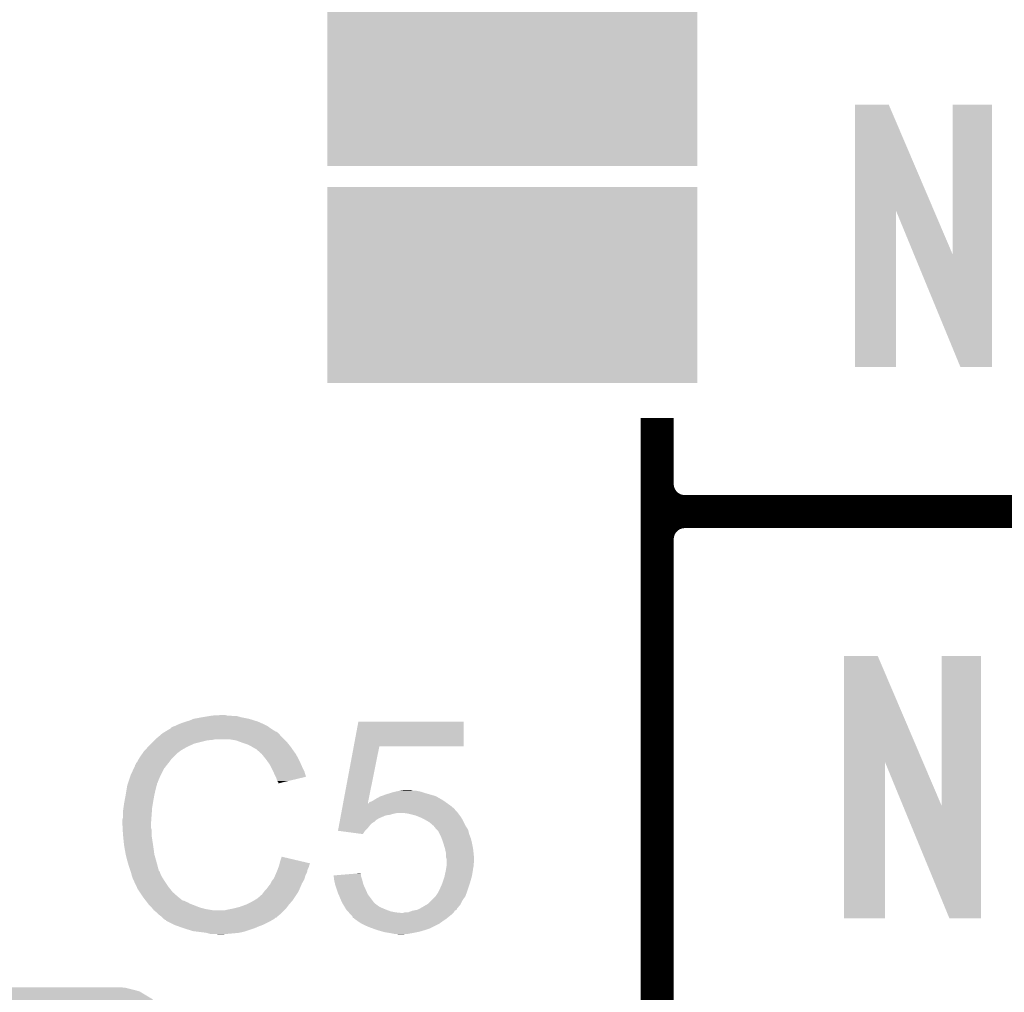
# Model space of a CAD drawing. Extents: x -0.05 to 0.95, y -0.15 to 2.1.
# Tile 18 of 28: x 0.63 to 0.8, y 0.56 to 0.74. Entities that reach past the tile are written whole.
import ezdxf

# ---------------------------------------------------------------- set-up
doc = ezdxf.new("R2010")
doc.units = 0
doc.layers.get('0').update_dxf_attribs({"linetype": 'CONTINUOUS'})
doc.layers.add('ENOCEAN_5_CLICK_V101_GTO', color=14, linetype='CONTINUOUS')
doc.layers.add('ENOCEAN_5_CLICK_V101_GTS', color=12, linetype='CONTINUOUS')

# ---------------------------------------------------------------- blocks, each defined once
blk = doc.blocks.new('RECTANGLE_72')
blk.add_solid([(0.03355, 0.0178), (0.03355, -0.0178), (-0.03355, 0.0178), (-0.03355, -0.0178)])
blk = doc.blocks.new('CUSTOM_74')
for points in [[(-0.01509, 0.0213), (-0.01273, 0.02165), (0.01472, 0.0213), (0.01336, 0.02165)], [(-0.01273, 0.02165), (-0.0124, 0.0217), (0.01336, 0.02165), (0.0124, 0.0217)], [(-0.01818, 0.01957), (-0.01755, 0.02014), (0.01832, 0.01957), (0.01738, 0.02014)], [(-0.01755, 0.02014), (-0.01578, 0.02098), (0.01738, 0.02014), (0.01599, 0.02098)], [(-0.01578, 0.02098), (-0.01509, 0.0213), (0.01599, 0.02098), (0.01472, 0.0213)], [(-0.02004, 0.01755), (-0.01957, 0.01832), (0.02014, 0.01755), (0.01945, 0.01832)], [(-0.01957, 0.01832), (-0.01818, 0.01957), (0.01945, 0.01832), (0.01832, 0.01957)], [(-0.02098, 0.01599), (-0.02004, 0.01755), (0.02088, 0.01599), (0.02014, 0.01755)], [(-0.02165, 0.01336), (-0.02121, 0.01509), (0.02156, 0.01336), (0.0213, 0.01509)], [(-0.02121, 0.01509), (-0.02098, 0.01599), (0.0213, 0.01509), (0.02088, 0.01599)], [(-0.0217, 0.0124), (-0.02165, 0.01336), (0.0217, 0.0124), (0.02156, 0.01336)], [(-0.0217, -0.0124), (-0.0217, 0.0124), (0.0217, -0.0124), (0.0217, 0.0124)], [(-0.02156, -0.01336), (-0.0217, -0.0124), (0.02165, -0.01336), (0.0217, -0.0124)], [(-0.0213, -0.01509), (-0.02156, -0.01336), (0.02121, -0.01509), (0.02165, -0.01336)], [(-0.02088, -0.01599), (-0.0213, -0.01509), (0.02098, -0.01599), (0.02121, -0.01509)], [(-0.02014, -0.01755), (-0.02088, -0.01599), (0.02004, -0.01755), (0.02098, -0.01599)], [(-0.01945, -0.01832), (-0.02014, -0.01755), (0.01957, -0.01832), (0.02004, -0.01755)], [(-0.01832, -0.01957), (-0.01945, -0.01832), (0.01818, -0.01957), (0.01957, -0.01832)], [(-0.01738, -0.02014), (-0.01832, -0.01957), (0.01755, -0.02014), (0.01818, -0.01957)], [(-0.01599, -0.02098), (-0.01738, -0.02014), (0.01578, -0.02098), (0.01755, -0.02014)], [(-0.01472, -0.0213), (-0.01599, -0.02098), (0.01509, -0.0213), (0.01578, -0.02098)], [(-0.01336, -0.02165), (-0.01472, -0.0213), (0.01273, -0.02165), (0.01509, -0.0213)], [(-0.0124, -0.0217), (-0.01336, -0.02165), (0.0124, -0.0217), (0.01273, -0.02165)]]:
    blk.add_solid(points)

msp = doc.modelspace()

# ---------------------------------------------------------------- linework, layer by layer
at = {"layer": 'ENOCEAN_5_CLICK_V101_GTO', "const_width": 0.006}
for points in [[(0.742, -0.022), (0.742, 0.667)], [(0.747, 0.65), (0.95, 0.65)], [(0.747, 0.65), (0.95, 0.65)], [(0.742, 0.555), (0.742, 0.645)]]:
    msp.add_lwpolyline(points, dxfattribs=at)
for points in [[(0.742, 0.655, 0.414214), (0.747, 0.65)], [(0.747, 0.65, 0.414214), (0.742, 0.645)], [(0.747, 0.65, 0.414214), (0.742, 0.645)]]:
    msp.add_lwpolyline(points, format="xyb", dxfattribs=at)
at = {"layer": 'ENOCEAN_5_CLICK_V101_GTO'}
for points in [[(0.7779, 0.7046), (0.7779, 0.7238), (0.79219, 0.7046), (0.784, 0.7238)], [(0.7779, 0.7238), (0.7779, 0.7238), (0.784, 0.7238), (0.7779, 0.7238)], [(0.7956, 0.6966), (0.7956, 0.7238), (0.8027, 0.6966), (0.8027, 0.7238)], [(0.7956, 0.7238), (0.7956, 0.7238), (0.8027, 0.7238), (0.7956, 0.7238)], [(0.7779, 0.6762), (0.7779, 0.7046), (0.7853, 0.6762), (0.7853, 0.7046)], [(0.78859, 0.6966), (0.7853, 0.7046), (0.7956, 0.6966), (0.79219, 0.7046)], [(0.797, 0.6762), (0.78859, 0.6966), (0.8027, 0.6762), (0.8027, 0.6966)], [(0.7759, 0.6046), (0.7759, 0.6238), (0.79019, 0.6046), (0.782, 0.6238)], [(0.7759, 0.6238), (0.7759, 0.6238), (0.782, 0.6238), (0.7759, 0.6238)], [(0.7936, 0.5966), (0.7936, 0.6238), (0.8007, 0.5966), (0.8007, 0.6238)], [(0.7936, 0.6238), (0.7936, 0.6238), (0.8007, 0.6238), (0.7936, 0.6238)], [(0.6579, 0.6124), (0.6595, 0.6127), (0.668, 0.6124), (0.6665, 0.6127)], [(0.6595, 0.6127), (0.6607, 0.6129), (0.6665, 0.6127), (0.6658, 0.6129)], [(0.6607, 0.6129), (0.6613, 0.613), (0.6651, 0.6129), (0.6645, 0.613)], [(0.6613, 0.613), (0.6631, 0.6131), (0.664, 0.613), (0.6636, 0.6131)], [(0.6538, 0.6108), (0.6542, 0.611), (0.67172, 0.6108), (0.67144, 0.611)], [(0.6538, 0.6107), (0.6538, 0.6108), (0.67186, 0.6107), (0.67172, 0.6108)], [(0.6542, 0.611), (0.6545, 0.6111), (0.67144, 0.611), (0.6713, 0.6111)], [(0.6545, 0.6111), (0.6549, 0.6113), (0.6713, 0.6111), (0.6709, 0.6113)], [(0.6549, 0.6113), (0.6554, 0.6115), (0.6709, 0.6113), (0.6705, 0.6115)], [(0.6554, 0.6115), (0.6559, 0.6117), (0.6705, 0.6115), (0.67005, 0.6117)], [(0.6559, 0.6117), (0.6565, 0.6119), (0.67005, 0.6117), (0.6696, 0.6119)], [(0.6565, 0.6119), (0.6572, 0.6121), (0.6696, 0.6119), (0.66896, 0.6121)], [(0.6572, 0.6121), (0.6579, 0.6124), (0.66896, 0.6121), (0.668, 0.6124)], [(0.68696, 0.6074), (0.6878, 0.6119), (0.7069, 0.6074), (0.7069, 0.6119)], [(0.6878, 0.6119), (0.6878, 0.6119), (0.7069, 0.6119), (0.6878, 0.6119)], [(0.651, 0.6087), (0.65171, 0.6093), (0.6743, 0.6087), (0.6737, 0.6093)], [(0.65171, 0.6093), (0.65206, 0.6096), (0.6737, 0.6093), (0.6735, 0.6096)], [(0.65206, 0.6096), (0.6523, 0.6098), (0.6735, 0.6096), (0.6733, 0.6098)], [(0.6523, 0.6098), (0.65247, 0.6099), (0.6733, 0.6098), (0.6732, 0.6099)], [(0.65247, 0.6099), (0.65263, 0.61), (0.6732, 0.6099), (0.673, 0.61)], [(0.65263, 0.61), (0.6528, 0.6101), (0.673, 0.61), (0.6729, 0.6101)], [(0.6528, 0.6101), (0.65363, 0.6106), (0.6728, 0.6101), (0.672, 0.6106)], [(0.6528, 0.6101), (0.6528, 0.6101), (0.6729, 0.6101), (0.6728, 0.6101)], [(0.65363, 0.6106), (0.6538, 0.6107), (0.672, 0.6106), (0.67186, 0.6107)], [(0.64899, 0.6066), (0.64963, 0.6073), (0.6555, 0.6066), (0.6567, 0.6073)], [(0.64963, 0.6073), (0.6499, 0.6076), (0.6567, 0.6073), (0.65735, 0.6076)], [(0.6499, 0.6076), (0.6502, 0.6079), (0.65735, 0.6076), (0.658, 0.6079)], [(0.6502, 0.6079), (0.6508, 0.6085), (0.658, 0.6079), (0.6604, 0.6085)], [(0.6508, 0.6085), (0.6509, 0.6086), (0.6604, 0.6085), (0.6614, 0.6086)], [(0.6509, 0.6086), (0.651, 0.6087), (0.6614, 0.6086), (0.6619, 0.6087)], [(0.6656, 0.6085), (0.6644, 0.6087), (0.6745, 0.6085), (0.6743, 0.6087)], [(0.6667, 0.6081), (0.6656, 0.6085), (0.6749, 0.6081), (0.6745, 0.6085)], [(0.667, 0.608), (0.6667, 0.6081), (0.675, 0.608), (0.6749, 0.6081)], [(0.6676, 0.6078), (0.667, 0.608), (0.67516, 0.6078), (0.675, 0.608)], [(0.6682, 0.6075), (0.6676, 0.6078), (0.6754, 0.6075), (0.67516, 0.6078)], [(0.6684, 0.6074), (0.6682, 0.6075), (0.67547, 0.6074), (0.6754, 0.6075)], [(0.6689, 0.6071), (0.6684, 0.6074), (0.67569, 0.6071), (0.67547, 0.6074)], [(0.68503, 0.5971), (0.68696, 0.6074), (0.68952, 0.5971), (0.6916, 0.6074)], [(0.68696, 0.6074), (0.68696, 0.6074), (0.6916, 0.6074), (0.7069, 0.6074)], [(0.64796, 0.6051), (0.6482, 0.6055), (0.6539, 0.6051), (0.6543, 0.6055)], [(0.6482, 0.6055), (0.64869, 0.6062), (0.6543, 0.6055), (0.655, 0.6062)], [(0.64869, 0.6062), (0.6489, 0.6065), (0.655, 0.6062), (0.6554, 0.6065)], [(0.6489, 0.6065), (0.64899, 0.6066), (0.6554, 0.6065), (0.6555, 0.6066)], [(0.6693, 0.6069), (0.6689, 0.6071), (0.67583, 0.6069), (0.67569, 0.6071)], [(0.6694, 0.6068), (0.6693, 0.6069), (0.6759, 0.6068), (0.67583, 0.6069)], [(0.67019, 0.6061), (0.6694, 0.6068), (0.6764, 0.6061), (0.6759, 0.6068)], [(0.6703, 0.606), (0.67019, 0.6061), (0.67646, 0.606), (0.6764, 0.6061)], [(0.67078, 0.6054), (0.6703, 0.606), (0.6768, 0.6054), (0.67646, 0.606)], [(0.6711, 0.605), (0.67078, 0.6054), (0.677, 0.605), (0.6768, 0.6054)], [(0.64702, 0.6033), (0.6473, 0.6039), (0.6525, 0.6033), (0.65297, 0.6039)], [(0.6473, 0.604), (0.6474, 0.6041), (0.65304, 0.604), (0.65312, 0.6041)], [(0.6473, 0.6039), (0.6473, 0.604), (0.65297, 0.6039), (0.65304, 0.604)], [(0.6474, 0.6041), (0.6475, 0.6044), (0.65312, 0.6041), (0.65336, 0.6044)], [(0.6475, 0.6044), (0.6477, 0.6046), (0.65336, 0.6044), (0.65351, 0.6046)], [(0.6477, 0.6046), (0.6479, 0.605), (0.65351, 0.6046), (0.65382, 0.605)], [(0.6479, 0.605), (0.64796, 0.6051), (0.65382, 0.605), (0.6539, 0.6051)], [(0.67138, 0.6046), (0.6711, 0.605), (0.6772, 0.6046), (0.677, 0.605)], [(0.6718, 0.604), (0.67138, 0.6046), (0.67747, 0.604), (0.6772, 0.6046)], [(0.67195, 0.6037), (0.6718, 0.604), (0.6776, 0.6037), (0.67747, 0.604)], [(0.6723, 0.603), (0.67195, 0.6037), (0.67795, 0.603), (0.6776, 0.6037)], [(0.7759, 0.5762), (0.7759, 0.6046), (0.7833, 0.5762), (0.7833, 0.6046)], [(0.78659, 0.5966), (0.7833, 0.6046), (0.7936, 0.5966), (0.79019, 0.6046)], [(0.64607, 0.6009), (0.64647, 0.6021), (0.6514, 0.6009), (0.6519, 0.6021)], [(0.64647, 0.6021), (0.6465, 0.6022), (0.6519, 0.6021), (0.65195, 0.6022)], [(0.6465, 0.6022), (0.64702, 0.6033), (0.65195, 0.6022), (0.6525, 0.6033)], [(0.67234, 0.6029), (0.6723, 0.603), (0.678, 0.6029), (0.67795, 0.603)], [(0.6727, 0.6021), (0.67234, 0.6029), (0.67824, 0.6021), (0.678, 0.6029)], [(0.6728, 0.6019), (0.6727, 0.6021), (0.6783, 0.6019), (0.67824, 0.6021)], [(0.6729, 0.6017), (0.6728, 0.6019), (0.67747, 0.6017), (0.6783, 0.6019)], [(0.64575, 0.5995), (0.64588, 0.6003), (0.651, 0.5995), (0.6512, 0.6003)], [(0.64588, 0.6003), (0.6459, 0.6004), (0.6512, 0.6003), (0.65125, 0.6004)], [(0.6459, 0.6004), (0.64593, 0.6005), (0.65125, 0.6004), (0.6513, 0.6005)], [(0.64593, 0.6005), (0.646, 0.6007), (0.6513, 0.6005), (0.6513, 0.6007)], [(0.646, 0.6007), (0.64603, 0.6008), (0.6513, 0.6007), (0.6514, 0.6008)], [(0.64603, 0.6008), (0.64607, 0.6009), (0.6514, 0.6008), (0.6514, 0.6009)], [(0.6731, 0.6011), (0.6729, 0.6017), (0.67496, 0.6011), (0.67747, 0.6017)], [(0.6733, 0.6009), (0.6731, 0.6011), (0.67413, 0.6009), (0.67496, 0.6011)], [(0.6733, 0.6007), (0.6733, 0.6009), (0.6733, 0.6007), (0.67413, 0.6009)], [(0.64539, 0.5975), (0.6456, 0.5986), (0.6506, 0.5975), (0.6508, 0.5986)], [(0.6456, 0.5986), (0.64575, 0.5995), (0.6508, 0.5986), (0.651, 0.5995)], [(0.6908, 0.5978), (0.6917, 0.5983), (0.70285, 0.5978), (0.70198, 0.5983)], [(0.6917, 0.5983), (0.69198, 0.5984), (0.70198, 0.5983), (0.7018, 0.5984)], [(0.69198, 0.5984), (0.6928, 0.5987), (0.7018, 0.5984), (0.70075, 0.5987)], [(0.6928, 0.5987), (0.69378, 0.599), (0.70075, 0.5987), (0.6997, 0.599)], [(0.69378, 0.599), (0.6941, 0.5991), (0.6997, 0.599), (0.6994, 0.5991)], [(0.6941, 0.5991), (0.69453, 0.5992), (0.6994, 0.5991), (0.6991, 0.5992)], [(0.69453, 0.5992), (0.6954, 0.5994), (0.6991, 0.5992), (0.6981, 0.5994)], [(0.6954, 0.5994), (0.6961, 0.5995), (0.6976, 0.5994), (0.6973, 0.5995)], [(0.6961, 0.5995), (0.6961, 0.5995), (0.6973, 0.5995), (0.6961, 0.5995)], [(0.6452, 0.5963), (0.6453, 0.597), (0.6504, 0.5963), (0.65052, 0.597)], [(0.6453, 0.597), (0.64539, 0.5975), (0.65052, 0.597), (0.6506, 0.5975)], [(0.68483, 0.596), (0.68494, 0.5966), (0.7053, 0.596), (0.7046, 0.5966)], [(0.68494, 0.5966), (0.68502, 0.597), (0.7046, 0.5966), (0.70404, 0.597)], [(0.68502, 0.597), (0.68503, 0.5971), (0.6895, 0.597), (0.6896, 0.5971)], [(0.6895, 0.597), (0.68952, 0.5971), (0.70404, 0.597), (0.7039, 0.5971)], [(0.6897, 0.5971), (0.6898, 0.5973), (0.7039, 0.5971), (0.70362, 0.5973)], [(0.6898, 0.5973), (0.6901, 0.5974), (0.70362, 0.5973), (0.70348, 0.5974)], [(0.6901, 0.5974), (0.6905, 0.5976), (0.70348, 0.5974), (0.7032, 0.5976)], [(0.6905, 0.5976), (0.6908, 0.5978), (0.7032, 0.5976), (0.70285, 0.5978)], [(0.795, 0.5762), (0.78659, 0.5966), (0.8007, 0.5762), (0.8007, 0.5966)], [(0.6451, 0.5956), (0.6452, 0.5963), (0.65035, 0.5956), (0.6504, 0.5963)], [(0.6451, 0.5945), (0.6451, 0.5956), (0.65027, 0.5945), (0.65035, 0.5956)], [(0.68451, 0.5943), (0.68462, 0.5949), (0.6914, 0.5943), (0.6928, 0.5949)], [(0.68462, 0.5949), (0.68464, 0.595), (0.6928, 0.5949), (0.6935, 0.595)], [(0.68464, 0.595), (0.68468, 0.5952), (0.6935, 0.595), (0.6942, 0.5952)], [(0.68468, 0.5952), (0.6847, 0.5953), (0.6942, 0.5952), (0.6947, 0.5953)], [(0.6847, 0.5953), (0.68472, 0.5954), (0.70588, 0.5953), (0.7058, 0.5954)], [(0.68472, 0.5954), (0.68481, 0.5959), (0.7058, 0.5954), (0.7053, 0.5959)], [(0.68481, 0.5959), (0.68483, 0.596), (0.7053, 0.5959), (0.7053, 0.596)], [(0.6969, 0.5952), (0.6962, 0.5953), (0.70595, 0.5952), (0.70588, 0.5953)], [(0.6981, 0.5949), (0.6969, 0.5952), (0.70617, 0.5949), (0.70595, 0.5952)], [(0.69885, 0.5946), (0.6981, 0.5949), (0.7064, 0.5946), (0.70617, 0.5949)], [(0.645, 0.5941), (0.6451, 0.5945), (0.65024, 0.5941), (0.65027, 0.5945)], [(0.645, 0.5935), (0.645, 0.5941), (0.6502, 0.5935), (0.65024, 0.5941)], [(0.64504, 0.5926), (0.645, 0.5935), (0.6502, 0.5926), (0.6502, 0.5935)], [(0.68419, 0.5926), (0.68429, 0.5931), (0.6895, 0.5926), (0.6899, 0.5931)], [(0.68429, 0.5931), (0.68436, 0.5935), (0.6899, 0.5931), (0.6903, 0.5935)], [(0.68436, 0.5935), (0.68442, 0.5938), (0.6903, 0.5935), (0.6908, 0.5938)], [(0.68442, 0.5938), (0.68447, 0.5941), (0.6908, 0.5938), (0.6911, 0.5941)], [(0.68447, 0.5941), (0.68449, 0.5942), (0.6911, 0.5941), (0.6913, 0.5942)], [(0.68449, 0.5942), (0.68451, 0.5943), (0.6913, 0.5942), (0.6914, 0.5943)], [(0.6991, 0.5945), (0.69885, 0.5946), (0.70646, 0.5945), (0.7064, 0.5946)], [(0.6999, 0.5941), (0.6991, 0.5945), (0.7067, 0.5941), (0.70646, 0.5945)], [(0.7006, 0.5937), (0.6999, 0.5941), (0.7069, 0.5937), (0.7067, 0.5941)], [(0.7011, 0.5933), (0.7006, 0.5937), (0.7071, 0.5933), (0.7069, 0.5937)], [(0.7014, 0.593), (0.7011, 0.5933), (0.70725, 0.593), (0.7071, 0.5933)], [(0.7015, 0.5929), (0.7015, 0.593), (0.7073, 0.5929), (0.70725, 0.593)], [(0.70203, 0.5923), (0.7015, 0.5929), (0.7077, 0.5923), (0.7073, 0.5929)], [(0.64506, 0.5923), (0.64504, 0.5926), (0.6503, 0.5923), (0.6502, 0.5926)], [(0.6451, 0.5915), (0.64506, 0.5923), (0.6503, 0.5915), (0.6503, 0.5923)], [(0.64513, 0.5912), (0.6451, 0.5915), (0.6503, 0.5912), (0.6503, 0.5915)], [(0.64519, 0.5906), (0.64513, 0.5912), (0.6504, 0.5906), (0.6503, 0.5912)], [(0.6841, 0.5921), (0.68419, 0.5926), (0.689, 0.5921), (0.6895, 0.5926)], [(0.6886, 0.5915), (0.68411, 0.5921), (0.6886, 0.5915), (0.689, 0.5921)], [(0.7023, 0.592), (0.70203, 0.5923), (0.70778, 0.592), (0.7077, 0.5923)], [(0.70255, 0.5915), (0.7023, 0.592), (0.7079, 0.5915), (0.70778, 0.592)], [(0.7028, 0.591), (0.70255, 0.5915), (0.70809, 0.591), (0.7079, 0.5915)], [(0.6453, 0.5895), (0.64519, 0.5906), (0.65057, 0.5895), (0.6504, 0.5906)], [(0.64534, 0.5893), (0.6453, 0.5895), (0.6506, 0.5893), (0.65057, 0.5895)], [(0.6456, 0.5878), (0.64534, 0.5893), (0.6508, 0.5878), (0.6506, 0.5893)], [(0.70291, 0.5907), (0.7028, 0.591), (0.7082, 0.5907), (0.70809, 0.591)], [(0.7032, 0.5899), (0.70291, 0.5907), (0.7084, 0.5899), (0.7082, 0.5907)], [(0.7035, 0.5889), (0.7032, 0.5899), (0.7086, 0.5889), (0.7084, 0.5899)], [(0.6458, 0.587), (0.6456, 0.5878), (0.65103, 0.587), (0.6508, 0.5878)], [(0.7037, 0.588), (0.7035, 0.5889), (0.7087, 0.588), (0.7086, 0.5889)], [(0.7037, 0.5873), (0.7037, 0.588), (0.70877, 0.5873), (0.7087, 0.588)], [(0.64597, 0.5864), (0.6458, 0.587), (0.6512, 0.5864), (0.65103, 0.587)], [(0.6462, 0.5856), (0.64597, 0.5864), (0.65141, 0.5856), (0.6512, 0.5864)], [(0.6734, 0.5857), (0.67345, 0.5859), (0.67885, 0.5857), (0.6789, 0.5859)], [(0.67345, 0.5859), (0.6735, 0.5861), (0.6789, 0.5859), (0.679, 0.5861)], [(0.6735, 0.5861), (0.67352, 0.5862), (0.679, 0.5861), (0.679, 0.5862)], [(0.67352, 0.5862), (0.6736, 0.5865), (0.679, 0.5862), (0.67772, 0.5865)], [(0.6736, 0.5865), (0.6739, 0.5874), (0.67772, 0.5865), (0.6739, 0.5874)], [(0.7038, 0.587), (0.7037, 0.5873), (0.7088, 0.587), (0.70877, 0.5873)], [(0.70379, 0.5857), (0.7038, 0.5858), (0.7087, 0.5857), (0.7087, 0.5858)], [(0.7038, 0.5865), (0.7038, 0.587), (0.7088, 0.5865), (0.7088, 0.587)], [(0.7038, 0.5861), (0.7038, 0.5865), (0.7087, 0.5861), (0.7088, 0.5865)], [(0.7038, 0.5858), (0.7038, 0.5861), (0.7087, 0.5858), (0.7087, 0.5861)], [(0.64643, 0.5849), (0.6462, 0.5856), (0.6516, 0.5849), (0.65141, 0.5856)], [(0.64647, 0.5848), (0.64643, 0.5849), (0.6517, 0.5848), (0.6516, 0.5849)], [(0.64653, 0.5846), (0.64647, 0.5848), (0.6518, 0.5846), (0.6517, 0.5848)], [(0.6466, 0.5844), (0.64653, 0.5846), (0.65187, 0.5844), (0.6518, 0.5846)], [(0.64663, 0.5843), (0.6466, 0.5844), (0.6519, 0.5843), (0.65187, 0.5844)], [(0.6467, 0.584), (0.64663, 0.5843), (0.65205, 0.584), (0.6519, 0.5843)], [(0.6468, 0.5837), (0.6467, 0.584), (0.6522, 0.5837), (0.65205, 0.584)], [(0.6725, 0.5835), (0.67271, 0.584), (0.67806, 0.5835), (0.6782, 0.584)], [(0.67271, 0.584), (0.67297, 0.5846), (0.6782, 0.584), (0.6785, 0.5846)], [(0.67297, 0.5846), (0.6731, 0.5849), (0.6785, 0.5846), (0.67856, 0.5849)], [(0.6731, 0.5849), (0.67317, 0.5851), (0.67856, 0.5849), (0.6786, 0.5851)], [(0.67317, 0.5851), (0.67332, 0.5855), (0.6786, 0.5851), (0.6788, 0.5855)], [(0.67332, 0.5855), (0.6734, 0.5857), (0.6788, 0.5855), (0.67885, 0.5857)], [(0.6833, 0.584), (0.68453, 0.5841), (0.6883, 0.584), (0.6883, 0.5841)], [(0.68333, 0.5838), (0.6833, 0.584), (0.6883, 0.5838), (0.6883, 0.584)], [(0.68453, 0.5841), (0.68698, 0.5843), (0.6883, 0.5841), (0.6882, 0.5843)], [(0.68698, 0.5843), (0.6882, 0.5844), (0.6882, 0.5843), (0.6882, 0.5844)], [(0.70344, 0.5839), (0.70357, 0.5845), (0.7084, 0.5839), (0.7085, 0.5845)], [(0.70357, 0.5845), (0.7037, 0.5851), (0.7085, 0.5845), (0.70859, 0.5851)], [(0.7037, 0.5851), (0.70371, 0.5852), (0.70859, 0.5851), (0.7086, 0.5852)], [(0.70371, 0.5852), (0.70379, 0.5857), (0.7086, 0.5852), (0.7087, 0.5857)], [(0.6469, 0.5834), (0.6468, 0.5837), (0.65239, 0.5834), (0.6522, 0.5837)], [(0.647, 0.5832), (0.6469, 0.5834), (0.65251, 0.5832), (0.65239, 0.5834)], [(0.64714, 0.5829), (0.647, 0.5832), (0.6527, 0.5829), (0.65251, 0.5832)], [(0.64756, 0.582), (0.64714, 0.5829), (0.6533, 0.582), (0.6527, 0.5829)], [(0.6714, 0.5819), (0.6718, 0.5824), (0.67729, 0.5819), (0.67751, 0.5824)], [(0.6718, 0.5824), (0.6719, 0.5826), (0.67751, 0.5824), (0.6776, 0.5826)], [(0.6719, 0.5826), (0.6721, 0.583), (0.6776, 0.5826), (0.67783, 0.583)], [(0.6721, 0.583), (0.67234, 0.5833), (0.67783, 0.583), (0.678, 0.5833)], [(0.67234, 0.5833), (0.6725, 0.5835), (0.678, 0.5833), (0.67806, 0.5835)], [(0.6834, 0.5832), (0.68333, 0.5838), (0.6885, 0.5832), (0.6883, 0.5838)], [(0.68358, 0.5824), (0.6834, 0.5832), (0.6887, 0.5824), (0.6885, 0.5832)], [(0.6836, 0.5823), (0.68358, 0.5824), (0.68874, 0.5823), (0.6887, 0.5824)], [(0.6841, 0.5808), (0.6836, 0.5823), (0.68941, 0.5808), (0.68874, 0.5823)], [(0.7026, 0.5816), (0.703, 0.5825), (0.7077, 0.5816), (0.708, 0.5825)], [(0.703, 0.5825), (0.7034, 0.5837), (0.708, 0.5825), (0.70834, 0.5837)], [(0.7034, 0.5837), (0.70344, 0.5839), (0.70834, 0.5837), (0.7084, 0.5839)], [(0.6478, 0.5815), (0.64756, 0.582), (0.6537, 0.5815), (0.6533, 0.582)], [(0.64813, 0.581), (0.6478, 0.5815), (0.6541, 0.581), (0.6537, 0.5815)], [(0.64867, 0.5802), (0.64813, 0.581), (0.655, 0.5802), (0.6541, 0.581)], [(0.6698, 0.5801), (0.6701, 0.5804), (0.6763, 0.5801), (0.6765, 0.5804)], [(0.6701, 0.5804), (0.6703, 0.5805), (0.6765, 0.5804), (0.67657, 0.5805)], [(0.6703, 0.5805), (0.6705, 0.5808), (0.67657, 0.5805), (0.67677, 0.5808)], [(0.6705, 0.5808), (0.67065, 0.581), (0.67677, 0.5808), (0.6769, 0.581)], [(0.67065, 0.581), (0.6708, 0.5812), (0.6769, 0.581), (0.67699, 0.5812)], [(0.6708, 0.5812), (0.6711, 0.5815), (0.67699, 0.5812), (0.67712, 0.5815)], [(0.6711, 0.5815), (0.6714, 0.5819), (0.67712, 0.5815), (0.67729, 0.5819)], [(0.68419, 0.5806), (0.6841, 0.5808), (0.6895, 0.5806), (0.68941, 0.5808)], [(0.6847, 0.5794), (0.68419, 0.5806), (0.6904, 0.5794), (0.6895, 0.5806)], [(0.7018, 0.5802), (0.7022, 0.5808), (0.7072, 0.5802), (0.70742, 0.5808)], [(0.7022, 0.5808), (0.7023, 0.581), (0.70742, 0.5808), (0.7075, 0.581)], [(0.7023, 0.581), (0.7026, 0.5816), (0.7075, 0.581), (0.7077, 0.5816)], [(0.6488, 0.58), (0.64867, 0.5802), (0.65525, 0.58), (0.655, 0.5802)], [(0.64926, 0.5794), (0.6488, 0.58), (0.656, 0.5794), (0.65525, 0.58)], [(0.64942, 0.5792), (0.64926, 0.5794), (0.6566, 0.5792), (0.6562, 0.5794)], [(0.64926, 0.5794), (0.64926, 0.5794), (0.6562, 0.5794), (0.656, 0.5794)], [(0.64949, 0.5791), (0.64942, 0.5792), (0.6569, 0.5791), (0.6566, 0.5792)], [(0.64965, 0.5789), (0.64949, 0.5791), (0.6572, 0.5789), (0.6569, 0.5791)], [(0.6498, 0.5787), (0.64965, 0.5789), (0.65773, 0.5787), (0.6572, 0.5789)], [(0.6499, 0.5786), (0.6498, 0.5787), (0.658, 0.5786), (0.65773, 0.5787)], [(0.6503, 0.5782), (0.6499, 0.5786), (0.659, 0.5782), (0.658, 0.5786)], [(0.6663, 0.5783), (0.6674, 0.5787), (0.6749, 0.5783), (0.6752, 0.5787)], [(0.6674, 0.5787), (0.6686, 0.5793), (0.6752, 0.5787), (0.67573, 0.5793)], [(0.6686, 0.5793), (0.66895, 0.5795), (0.67573, 0.5793), (0.6759, 0.5795)], [(0.66895, 0.5795), (0.6693, 0.5797), (0.6759, 0.5795), (0.67603, 0.5797)], [(0.6693, 0.5797), (0.6698, 0.5801), (0.67603, 0.5797), (0.6763, 0.5801)], [(0.6849, 0.579), (0.6847, 0.5794), (0.6907, 0.579), (0.6904, 0.5794)], [(0.68495, 0.5789), (0.6849, 0.579), (0.6908, 0.5789), (0.6907, 0.579)], [(0.685, 0.5788), (0.68495, 0.5789), (0.69095, 0.5788), (0.6908, 0.5789)], [(0.68506, 0.5787), (0.685, 0.5788), (0.6911, 0.5787), (0.69095, 0.5788)], [(0.68524, 0.5784), (0.68506, 0.5787), (0.6915, 0.5784), (0.6911, 0.5787)], [(0.6995, 0.5783), (0.70017, 0.5787), (0.70596, 0.5783), (0.7063, 0.5787)], [(0.70017, 0.5787), (0.7005, 0.5789), (0.7063, 0.5787), (0.7064, 0.5789)], [(0.7005, 0.5789), (0.7011, 0.5795), (0.7064, 0.5789), (0.7067, 0.5795)], [(0.7011, 0.5795), (0.7018, 0.5802), (0.7067, 0.5795), (0.7072, 0.5802)], [(0.65054, 0.5779), (0.6503, 0.5782), (0.6601, 0.5779), (0.659, 0.5782)], [(0.6507, 0.5777), (0.65054, 0.5779), (0.6613, 0.5777), (0.6601, 0.5779)], [(0.6512, 0.5773), (0.6507, 0.5777), (0.674, 0.5773), (0.6744, 0.5777)], [(0.6516, 0.5769), (0.6512, 0.5773), (0.67354, 0.5769), (0.674, 0.5773)], [(0.652, 0.5766), (0.6516, 0.5769), (0.6732, 0.5766), (0.67354, 0.5769)], [(0.6637, 0.5777), (0.6641, 0.5778), (0.6744, 0.5777), (0.6745, 0.5778)], [(0.6641, 0.5778), (0.6646, 0.5779), (0.6745, 0.5778), (0.6746, 0.5779)], [(0.6646, 0.5779), (0.6651, 0.578), (0.6746, 0.5779), (0.67467, 0.578)], [(0.6651, 0.578), (0.6663, 0.5783), (0.67467, 0.578), (0.6749, 0.5783)], [(0.68542, 0.5781), (0.68524, 0.5784), (0.6921, 0.5781), (0.6915, 0.5784)], [(0.6856, 0.5778), (0.68542, 0.5781), (0.6928, 0.5778), (0.6921, 0.5781)], [(0.6859, 0.5775), (0.6856, 0.5778), (0.6936, 0.5775), (0.6928, 0.5778)], [(0.686, 0.5774), (0.6859, 0.5775), (0.6941, 0.5774), (0.6936, 0.5775)], [(0.68607, 0.5773), (0.686, 0.5774), (0.6946, 0.5773), (0.6941, 0.5774)], [(0.68613, 0.5772), (0.68607, 0.5773), (0.6956, 0.5772), (0.6946, 0.5773)], [(0.6862, 0.5771), (0.68613, 0.5772), (0.7049, 0.5771), (0.705, 0.5772)], [(0.6864, 0.5769), (0.6862, 0.5771), (0.7047, 0.5769), (0.7049, 0.5771)], [(0.6867, 0.5766), (0.6864, 0.5769), (0.70432, 0.5766), (0.7047, 0.5769)], [(0.6959, 0.5772), (0.6962, 0.5773), (0.705, 0.5772), (0.7051, 0.5773)], [(0.6968, 0.5773), (0.6976, 0.5776), (0.7051, 0.5773), (0.7053, 0.5776)], [(0.6976, 0.5776), (0.6986, 0.5778), (0.7053, 0.5776), (0.7056, 0.5778)], [(0.6986, 0.5778), (0.69878, 0.5779), (0.7056, 0.5778), (0.7057, 0.5779)], [(0.69878, 0.5779), (0.69896, 0.578), (0.7057, 0.5779), (0.7057, 0.578)], [(0.69896, 0.578), (0.6995, 0.5783), (0.7057, 0.578), (0.70596, 0.5783)], [(0.6522, 0.5764), (0.652, 0.5766), (0.673, 0.5764), (0.6731, 0.5766)], [(0.652, 0.5766), (0.652, 0.5766), (0.6731, 0.5766), (0.6732, 0.5766)], [(0.6523, 0.5763), (0.6522, 0.5764), (0.6727, 0.5763), (0.673, 0.5764)], [(0.6525, 0.5761), (0.6523, 0.5763), (0.6725, 0.5761), (0.6727, 0.5763)], [(0.6528, 0.5759), (0.6525, 0.5761), (0.67217, 0.5759), (0.6725, 0.5761)], [(0.6529, 0.5758), (0.6529, 0.5759), (0.672, 0.5758), (0.67217, 0.5759)], [(0.6545, 0.575), (0.6529, 0.5758), (0.6704, 0.575), (0.672, 0.5758)], [(0.6868, 0.5763), (0.6867, 0.5766), (0.70395, 0.5763), (0.70432, 0.5766)], [(0.687, 0.5762), (0.687, 0.5763), (0.70383, 0.5762), (0.70395, 0.5763)], [(0.68714, 0.5761), (0.687, 0.5762), (0.7037, 0.5761), (0.70383, 0.5762)], [(0.6877, 0.5757), (0.68714, 0.5761), (0.7031, 0.5757), (0.7037, 0.5761)], [(0.6883, 0.5753), (0.6877, 0.5757), (0.70254, 0.5753), (0.7031, 0.5757)], [(0.6885, 0.5752), (0.6883, 0.5753), (0.7024, 0.5752), (0.70254, 0.5753)], [(0.6891, 0.5749), (0.6885, 0.5752), (0.7018, 0.5749), (0.7024, 0.5752)], [(0.65535, 0.5747), (0.6545, 0.575), (0.6696, 0.5747), (0.6704, 0.575)], [(0.6562, 0.5744), (0.65535, 0.5747), (0.6689, 0.5744), (0.6696, 0.5747)], [(0.6578, 0.5739), (0.6562, 0.5744), (0.6674, 0.5739), (0.6689, 0.5744)], [(0.6586, 0.5738), (0.6578, 0.5739), (0.6671, 0.5738), (0.6674, 0.5739)], [(0.6602, 0.5736), (0.6586, 0.5738), (0.6662, 0.5736), (0.6671, 0.5738)], [(0.66055, 0.5735), (0.6602, 0.5736), (0.6652, 0.5735), (0.6662, 0.5736)], [(0.6609, 0.5734), (0.66055, 0.5735), (0.6641, 0.5734), (0.6652, 0.5735)], [(0.6624, 0.5733), (0.662, 0.5734), (0.663, 0.5733), (0.6641, 0.5734)], [(0.6898, 0.5746), (0.6891, 0.5749), (0.7012, 0.5746), (0.7018, 0.5749)], [(0.69036, 0.5744), (0.6898, 0.5746), (0.7008, 0.5744), (0.7012, 0.5746)], [(0.6912, 0.5741), (0.69036, 0.5744), (0.6999, 0.5741), (0.7008, 0.5744)], [(0.69225, 0.5738), (0.6912, 0.5741), (0.6989, 0.5738), (0.6999, 0.5741)], [(0.6926, 0.5737), (0.69225, 0.5738), (0.6984, 0.5737), (0.6989, 0.5738)], [(0.6932, 0.5736), (0.6926, 0.5737), (0.6979, 0.5736), (0.6984, 0.5737)], [(0.6938, 0.5735), (0.6932, 0.5736), (0.69735, 0.5735), (0.6979, 0.5736)], [(0.6943, 0.5734), (0.6938, 0.5735), (0.6968, 0.5734), (0.69735, 0.5735)], [(0.6951, 0.5733), (0.6947, 0.5734), (0.6956, 0.5733), (0.6968, 0.5734)]]:
    msp.add_solid(points, dxfattribs=at)

# ---------------------------------------------------------------- block references
at = {"layer": 'ENOCEAN_5_CLICK_V101_GTS'}
for name, p in [('RECTANGLE_72', (0.7157, 0.7305)), ('RECTANGLE_72', (0.7157, 0.6911)), ('CUSTOM_74', (0.6321, 0.542))]:
    msp.add_blockref(name, p, dxfattribs=at)

doc.saveas('drawing.dxf')
